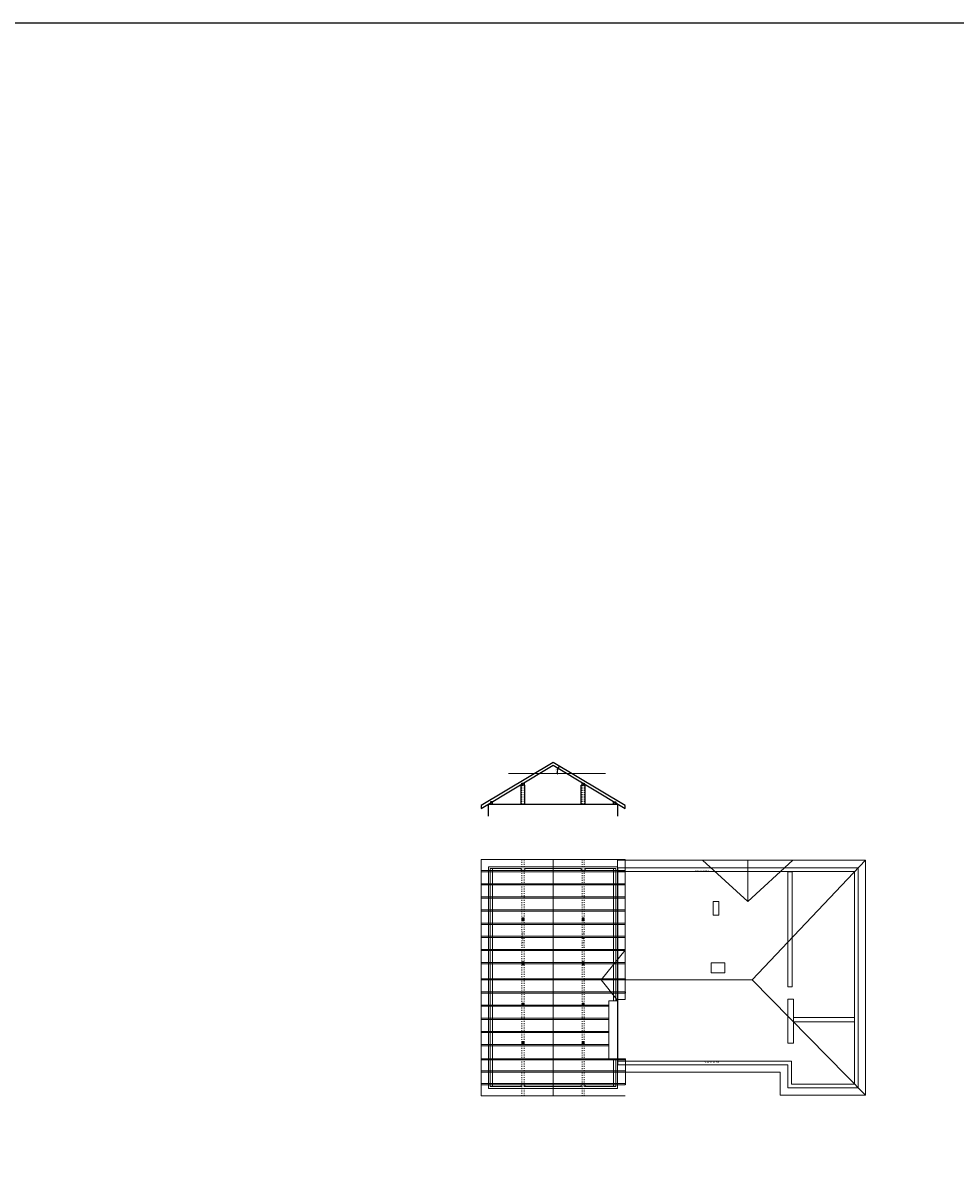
# Model space of a CAD drawing. Header units: millimetres. Extents: x -2720 to 125583, y -8970 to 34912.
# Tile 82 of 105: x 29951 to 36187, y 17544 to 25261. Entities that reach past the tile are written whole.
import ezdxf

# ---------------------------------------------------------------- set-up
doc = ezdxf.new("R2010")
doc.units = ezdxf.units.MM
doc.linetypes.add('ACAD_ISO03W100', pattern=[30, 12, -18])
for name, color, linetype, lineweight in [('A_KONST_ISTNIEJĄCE', 83, 'Continuous', 25), ('A_OPISY', 40, 'Continuous', 9), ('A_WIDOK', 141, 'Continuous', 13), ('A_WYMIAROWANIE', 7, 'Continuous', 9)]:
    doc.layers.add(name, color=color, linetype=linetype, lineweight=lineweight)
doc.layers.add('A_WIDOK 2PLAN', color=7, linetype='Continuous', lineweight=9, true_color=0x666666)
doc.styles.get("Standard").update_dxf_attribs({"font": 'arial.ttf'})
doc.dimstyles.new('1 do 100', dxfattribs={"dimtxt": 10, "dimasz": 8, "dimexe": 10, "dimexo": 10, "dimgap": 2, "dimtad": 1, "dimdec": 0, "dimtxsty": 'Standard', "dimblk": 'OBLIQUE', "dimcen": 2.5, "dimadec": 0, "dimazin": 0, "dimtfac": 1, "dimtdec": 0, "dimtmove": 0, "dimatfit": 3, "dimldrblk": 'OBLIQUE', "dimfxl": 10, "dimfxlon": 1, "dimarcsym": 0})

# ---------------------------------------------------------------- blocks, each defined once
blk = doc.blocks.new('_Oblique')
at = {"color": 0, "linetype": 'ByBlock', "lineweight": -2}
blk.add_line((-0.5, -0.5), (0.5, 0.5), dxfattribs=at)
blk = doc.blocks.new('*D181')
at = {"layer": 'A_WYMIAROWANIE', "color": 0, "lineweight": -2, "ltscale": 2, "transparency": 16777216}
blk.add_arc((33616.4, 20242.9), 95.5, 149.03624, 180, dxfattribs=at)
at = {"layer": 'Defpoints', "color": 0, "ltscale": 2, "transparency": 16777216}
for p in [(33493.8, 20316.4), (33197.1, 20242.9), (33527, 20276.5), (33844.1, 20242.9), (33975.3, 20027.5)]:
    blk.add_point(p, dxfattribs=at)
at = {"layer": 'A_WYMIAROWANIE', "color": 0, "lineweight": -2, "ltscale": 2, "transparency": 16777216, "xscale": 8, "yscale": 8, "zscale": 8}
for p, rotation in [((33534.5, 20292), 59.03624346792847), ((33520.9, 20242.9), 270.0000000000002)]:
    blk.add_blockref('_Oblique', p, dxfattribs=dict(at, rotation=rotation))
at = {"layer": 'A_WYMIAROWANIE', "color": 0, "ltscale": 2, "transparency": 16777216, "insert": (33517.5, 20270.3), "char_height": 10, "attachment_point": 5, "rotation": 74.51812}
blk.add_mtext('31°', dxfattribs=at)

msp = doc.modelspace()

# ---------------------------------------------------------------- linework, layer by layer
at = {"layer": 'A_KONST_ISTNIEJĄCE', "ltscale": 2}
for p, q in [((35063.3, 19587.44), (35093.3, 19587.44)), ((33284.8, 19273.94), (33299.8, 19258.94)), ((33284.8, 19258.94), (33299.8, 19273.94)), ((33687.8, 19273.94), (33702.8, 19258.94)), ((33687.8, 19258.94), (33702.8, 19273.94)), ((33284.8, 18979.94), (33299.8, 18964.94)), ((33284.8, 18964.94), (33299.8, 18979.94)), ((33687.8, 18979.94), (33702.8, 18964.94)), ((33687.8, 18964.94), (33702.8, 18979.94)), ((33284.8, 18704.94), (33299.8, 18689.94)), ((33284.8, 18689.94), (33299.8, 18704.94)), ((33687.8, 18704.94), (33702.8, 18689.94)), ((33687.8, 18689.94), (33702.8, 18704.94)), ((33284.8, 18447.94), (33299.8, 18432.94)), ((33284.8, 18432.94), (33299.8, 18447.94)), ((33687.8, 18447.94), (33702.8, 18432.94)), ((33687.8, 18432.94), (33702.8, 18447.94))]:
    msp.add_line(p, q, dxfattribs=at)
for points in [[(6506.42, 11214.7), (39689.59, 11214.7), (39689.59, 25260.89), (6506.42, 25260.89)], [(33975.3, 20027.53), (33493.8, 20316.43), (33012.3, 20027.53), (33012.3, 20008.88), (33493.8, 20297.78), (33975.3, 20008.88)], [(33299.8, 20163.38), (33284.8, 20163.38), (33284.8, 20178.38), (33299.8, 20178.38)], [(33702.8, 20163.38), (33687.8, 20163.38), (33687.8, 20178.38), (33702.8, 20178.38)], [(33074.8, 20037.38), (33089.8, 20037.38), (33089.8, 20052.38), (33074.8, 20052.38)], [(33912.8, 20037.38), (33897.8, 20037.38), (33897.8, 20052.38), (33912.8, 20052.38)], [(33284.8, 19258.94), (33299.8, 19258.94), (33299.8, 19273.94), (33284.8, 19273.94)], [(33687.8, 19258.94), (33702.8, 19258.94), (33702.8, 19273.94), (33687.8, 19273.94)], [(33284.8, 18964.94), (33299.8, 18964.94), (33299.8, 18979.94), (33284.8, 18979.94)], [(33687.8, 18964.94), (33702.8, 18964.94), (33702.8, 18979.94), (33687.8, 18979.94)], [(33284.8, 18689.94), (33299.8, 18689.94), (33299.8, 18704.94), (33284.8, 18704.94)], [(33687.8, 18689.94), (33702.8, 18689.94), (33702.8, 18704.94), (33687.8, 18704.94)], [(33284.8, 18432.94), (33299.8, 18432.94), (33299.8, 18447.94), (33284.8, 18447.94)], [(33687.8, 18432.94), (33702.8, 18432.94), (33702.8, 18447.94), (33687.8, 18447.94)]]:
    msp.add_lwpolyline(points, close=True, dxfattribs=at)
for points in [[(33279.8, 20037.38), (33279.8, 20163.38), (33292.3, 20163.38)], [(33304.8, 20037.38), (33304.8, 20163.38), (33292.3, 20163.38)], [(33682.8, 20037.38), (33682.8, 20163.38), (33695.3, 20163.38)], [(33707.8, 20037.38), (33707.8, 20163.38), (33695.3, 20163.38)], [(33062.3, 19956.36), (33062.3, 20037.38), (33925.3, 20037.38), (33925.3, 19956.36)]]:
    msp.add_lwpolyline(points, dxfattribs=at)
at = {"layer": 'A_KONST_ISTNIEJĄCE', "linetype": 'ACAD_ISO03W100', "ltscale": 0.5}
for points in [[(33284.8, 20037.38), (33284.8, 20163.38), (33299.8, 20163.38), (33299.8, 20037.38)], [(33687.8, 20037.38), (33687.8, 20163.38), (33702.8, 20163.38), (33702.8, 20037.38)]]:
    msp.add_lwpolyline(points, dxfattribs=at)
at = {"layer": 'A_WIDOK', "ltscale": 2}
for p, q in [((33197.14, 20242.87), (33844.1, 20242.87)), ((33975.3, 19667.44), (33012.3, 19667.44)), ((33012.3, 18085.44), (33012.3, 19667.44)), ((33493.8, 19667.44), (33493.8, 18085.44)), ((33975.3, 19667.44), (33975.3, 18731.22)), ((34795.3, 19386.94), (34493.3, 19662.44)), ((34795.3, 19386.94), (35097.3, 19662.44)), ((34795.3, 19386.94), (34795.3, 19662.44)), ((34825.3, 18861.94), (35583.3, 19662.44)), ((33815.92, 18861.94), (33975.3, 19061.44)), ((33815.92, 18861.94), (34825.3, 18861.94)), ((33815.92, 18861.94), (33920.35, 18731.22)), ((34825.3, 18861.94), (35583.3, 18090.44)), ((33941.3, 18731.22), (33920.35, 18731.22)), ((33920.35, 18731.22), (33920.35, 18722.66)), ((33941.3, 18731.22), (33975.3, 18731.22)), ((33925.3, 18334.66), (33975.3, 18334.66)), ((33977.29, 18334.66), (33977.29, 18160.44)), ((33012.3, 18085.44), (33975.3, 18085.44))]:
    msp.add_line(p, q, dxfattribs=at)
for points in [[(33073.8, 19605.94), (33088.8, 19605.94), (33088.8, 18147.94), (33073.8, 18147.94)], [(35583.3, 18294.44), (35583.3, 18090.44), (35013.3, 18090.44), (35013.3, 18244.44), (33925.3, 18244.44), (33925.3, 19662.44), (35583.3, 19662.44)], [(33493.8, 19593.44), (33493.8, 19585.44), (33012.3, 19585.44), (33012.3, 19593.44)], [(33493.8, 19593.44), (33493.8, 19585.44), (33975.3, 19585.44), (33975.3, 19593.44)], [(33493.8, 19505.44), (33493.8, 19497.44), (33012.3, 19497.44), (33012.3, 19505.44)], [(33493.8, 19505.44), (33493.8, 19497.44), (33975.3, 19497.44), (33975.3, 19505.44)], [(33493.8, 19417.44), (33493.8, 19409.44), (33012.3, 19409.44), (33012.3, 19417.44)], [(33493.8, 19417.44), (33493.8, 19409.44), (33975.3, 19409.44), (33975.3, 19417.44)], [(33493.8, 19329.44), (33493.8, 19321.44), (33012.3, 19321.44), (33012.3, 19329.44)], [(33493.8, 19329.44), (33493.8, 19321.44), (33975.3, 19321.44), (33975.3, 19329.44)], [(33493.8, 19241.44), (33493.8, 19233.44), (33012.3, 19233.44), (33012.3, 19241.44)], [(33493.8, 19241.44), (33493.8, 19233.44), (33975.3, 19233.44), (33975.3, 19241.44)], [(33493.8, 19153.44), (33493.8, 19145.44), (33012.3, 19145.44), (33012.3, 19153.44)], [(33493.8, 19153.44), (33493.8, 19145.44), (33975.3, 19145.44), (33975.3, 19153.44)], [(33493.8, 19065.44), (33493.8, 19057.44), (33012.3, 19057.44), (33012.3, 19065.44)], [(33493.8, 19065.44), (33493.8, 19057.44), (33975.3, 19057.44), (33975.3, 19065.44)], [(33493.8, 18977.44), (33493.8, 18969.44), (33012.3, 18969.44), (33012.3, 18977.44)], [(33493.8, 18977.44), (33493.8, 18969.44), (33975.3, 18969.44), (33975.3, 18977.44)], [(33495.79, 18869.53), (33495.79, 18861.53), (33014.29, 18861.53), (33014.29, 18869.53)], [(33495.79, 18869.53), (33495.79, 18861.53), (33977.29, 18861.53), (33977.29, 18869.53)], [(33495.79, 18781.53), (33495.79, 18773.53), (33014.29, 18773.53), (33014.29, 18781.53)], [(33495.79, 18781.53), (33495.79, 18773.53), (33977.29, 18773.53), (33977.29, 18781.53)], [(33495.79, 18693.53), (33495.79, 18685.53), (33014.29, 18685.53), (33014.29, 18693.53)], [(33867.3, 18722.66), (33925.3, 18722.66), (33925.3, 18334.66), (33867.3, 18334.66)], [(33495.79, 18605.53), (33495.79, 18597.53), (33014.29, 18597.53), (33014.29, 18605.53)], [(33495.79, 18517.53), (33495.79, 18509.53), (33014.29, 18509.53), (33014.29, 18517.53)], [(33495.79, 18429.53), (33495.79, 18421.53), (33014.29, 18421.53), (33014.29, 18429.53)], [(33495.79, 18334.66), (33495.79, 18326.66), (33014.29, 18326.66), (33014.29, 18334.66)], [(33495.79, 18253.53), (33495.79, 18245.53), (33014.29, 18245.53), (33014.29, 18253.53)], [(33495.79, 18253.53), (33495.79, 18245.53), (33977.29, 18245.53), (33977.29, 18253.53)], [(33493.8, 18168.44), (33493.8, 18160.44), (33012.3, 18160.44), (33012.3, 18168.44)], [(33493.8, 18168.44), (33493.8, 18160.44), (33975.3, 18160.44), (33975.3, 18168.44)]]:
    msp.add_lwpolyline(points, close=True, dxfattribs=at)
at = {"layer": 'A_WIDOK', "linetype": 'ACAD_ISO03W100', "ltscale": 0.5}
for points in [[(33284.8, 18085.44), (33284.8, 19667.44), (33299.8, 19667.44), (33299.8, 18085.44)], [(33687.8, 18085.44), (33687.8, 19667.44), (33702.8, 19667.44), (33702.8, 18085.44)]]:
    msp.add_lwpolyline(points, close=True, dxfattribs=at)
at = {"layer": 'A_WIDOK', "ltscale": 2}
for points in [[(33898.8, 18722.66), (33898.8, 19605.94), (33913.8, 19605.94), (33913.8, 18722.66)], [(33869.3, 18693.53), (33495.79, 18693.53), (33495.79, 18685.53), (33869.3, 18685.53)], [(33869.3, 18605.53), (33495.79, 18605.53), (33495.79, 18597.53), (33869.3, 18597.53)], [(33869.3, 18517.53), (33495.79, 18517.53), (33495.79, 18509.53), (33869.3, 18509.53)], [(33869.3, 18429.53), (33495.79, 18429.53), (33495.79, 18421.53), (33869.3, 18421.53)], [(33883.3, 18334.66), (33495.79, 18334.66), (33495.79, 18326.66), (33977.29, 18326.66), (33977.29, 18334.66), (33941.3, 18334.66)], [(33913.8, 18334.66), (33913.8, 18147.94), (33898.8, 18147.94), (33898.8, 18334.66)]]:
    msp.add_lwpolyline(points, dxfattribs=at)
at = {"layer": 'A_WIDOK 2PLAN', "ltscale": 2}
for p, q in [((33279.8, 19605.94), (33279.8, 19593.44)), ((33304.8, 19593.44), (33304.8, 19605.94)), ((33682.8, 19605.94), (33682.8, 19593.44)), ((33707.8, 19593.44), (33707.8, 19605.94)), ((33279.8, 19593.44), (33304.8, 19593.44)), ((33682.8, 19593.44), (33707.8, 19593.44)), ((35063.3, 18814.69), (35063.3, 19587.44)), ((35093.3, 18814.69), (35093.3, 19587.44)), ((35063.3, 18814.69), (35093.3, 18814.69)), ((35102.3, 18610.44), (35508.3, 18610.44)), ((35102.3, 18580.44), (35508.3, 18580.44)), ((33279.8, 18147.94), (33279.8, 18160.44)), ((33279.8, 18160.44), (33304.8, 18160.44)), ((33304.8, 18160.44), (33304.8, 18147.94)), ((33682.8, 18147.94), (33682.8, 18160.44)), ((33682.8, 18160.44), (33687.8, 18160.44)), ((33687.8, 18160.44), (33707.8, 18160.44)), ((33707.8, 18160.44), (33707.8, 18147.94))]:
    msp.add_line(p, q, dxfattribs=at)
for points in [[(33062.3, 19617.44), (33925.3, 19617.44), (33925.3, 18135.44), (33062.3, 18135.44)], [(35533.3, 18294.44), (35533.3, 18140.44), (35063.3, 18140.44), (35063.3, 18294.44), (33927.3, 18294.44), (33927.3, 19612.44), (35533.3, 19612.44)], [(35508.3, 18294.44), (35508.3, 18165.44), (35088.3, 18165.44), (35088.3, 18319.44), (33925.3, 18319.44), (33925.3, 19587.44), (35508.3, 19587.44)], [(34602.3, 19294.94), (34602.3, 19386.94), (34564.3, 19386.94), (34564.3, 19294.94)], [(34551.3, 18909.94), (34642.3, 18909.94), (34642.3, 18974.94), (34551.3, 18974.94)], [(35064.3, 18439.44), (35102.3, 18439.44), (35102.3, 18732.44), (35064.3, 18732.44)]]:
    msp.add_lwpolyline(points, close=True, dxfattribs=at)
for points in [[(33279.8, 18147.94), (33073.8, 18147.94), (33073.8, 19605.94), (33279.8, 19605.94)], [(33304.8, 19605.94), (33682.8, 19605.94)], [(33707.8, 19605.94), (33913.8, 19605.94), (33913.8, 18722.66)], [(35063.3, 18183.44), (35063.3, 18140.44), (35533.3, 18140.44), (35533.3, 18834.44)], [(33913.8, 18334.66), (33913.8, 18147.94), (33707.8, 18147.94)], [(33682.8, 18147.94), (33304.8, 18147.94)]]:
    msp.add_lwpolyline(points, dxfattribs=at)

# ---------------------------------------------------------------- texts
at = {"layer": 'A_OPISY', "char_height": 10, "attachment_point": 1}
for insert in [(34441, 19596.55), (34506.8, 18319.44)]:
    msp.add_mtext_dynamic_manual_height_columns('słupy co 250cm', width=254.3544, gutter_width=0, heights=[12.82], dxfattribs=dict(at, insert=insert))
at = {"layer": 'A_OPISY', "transparency": 33554559, "char_height": 8, "attachment_point": 5, "rotation": 90.424803}
for insert in [(33292.68, 19132.58), (33696.72, 19132.58)]:
    msp.add_mtext_dynamic_manual_height_columns('h.spodu belki=126cm', width=137.9997, gutter_width=12.5, heights=[0], dxfattribs=dict(at, insert=insert))

# ---------------------------------------------------------------- dimensions: what is measured, and where the dimension line sits
at = {"layer": 'A_WYMIAROWANIE', "ltscale": 2}
dim = msp.add_angular_dim_2l(base=(33527.03, 20276.54), line1=((33975.3, 20027.53), (33493.8, 20316.43)), line2=((33197.14, 20242.87), (33844.1, 20242.87)), dimstyle='1 do 100', dxfattribs=at)
dim.commit()
dim.dimension.update_dxf_attribs({"geometry": '*D181', "text_midpoint": (33517.51, 20270.26)})

doc.saveas('drawing.dxf')
